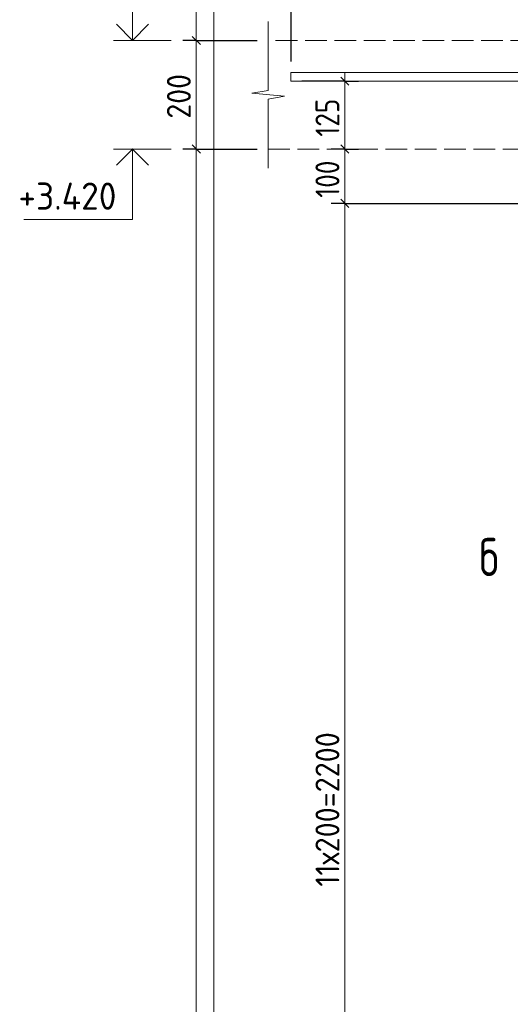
# Model space of a CAD drawing. Header units: millimetres. Extents: x 0 to 42000, y 0 to 29700.
# Tile 10 of 17: x 13450 to 17963, y 16076 to 25142. Entities that reach past the tile are written whole.
import ezdxf

# ---------------------------------------------------------------- set-up
doc = ezdxf.new("R2010")
doc.units = ezdxf.units.MM
doc.linetypes.add('______2', pattern=[270, 200, -70])
for name, color, linetype, lineweight in [('S1 Продольная арматура', 52, 'Continuous', 25), ('Standard', 7, 'Continuous', 25), ('ЖБ Перекрытие верхний уровень', 7, 'Continuous', 18), ('Примечания', 7, 'Continuous', 13), ('Размерная линия_ общее', 7, 'Continuous', 13), ('Узлы символ', 7, 'Continuous', 25)]:
    doc.layers.add(name, color=color, linetype=linetype, lineweight=lineweight)
doc.styles.add('ISOCPEUR', font='txt')

msp = doc.modelspace()

# ---------------------------------------------------------------- linework, layer by layer
at = {"layer": 'S1 Продольная арматура', "color": 7, "linetype": 'Continuous', "lineweight": 18, "transparency": 33554687}
msp.add_lwpolyline([(19444.5, 6051.3), (19444.5, 24376.3), (19439.3, 24413.9), (19426.8, 24452), (19407.2, 24486.8), (19383.5, 24515.2), (19355.1, 24538.9), (19320.2, 24558.5), (19282.2, 24571), (19244.6, 24576.3), (15944.5, 24576.3), (15944.5, 24656.3), (19250.1, 24656.3), (19300.3, 24649.3), (19352.6, 24632), (19400.7, 24605.1), (19440.3, 24572), (19473.4, 24532.4), (19500.3, 24484.3), (19517.6, 24432.1), (19524.5, 24381.8), (19524.5, 6051.3), (19444.5, 6051.3)], dxfattribs=at)
msp.add_lwpolyline([(19444.5, 6051.3), (19444.5, 24376.3), (19439.3, 24413.9), (19426.8, 24452), (19407.2, 24486.8), (19383.5, 24515.2), (19355.1, 24538.9), (19320.2, 24558.5), (19282.2, 24571), (19244.6, 24576.3), (15944.5, 24576.3), (15944.5, 24656.3), (19250.1, 24656.3), (19300.3, 24649.3), (19352.6, 24632), (19400.7, 24605.1), (19440.3, 24572), (19473.4, 24532.4), (19500.3, 24484.3), (19517.6, 24432.1), (19524.5, 24381.8), (19524.5, 6051.3), (19444.5, 6051.3)], dxfattribs=at)
msp.add_lwpolyline([(19444.5, 6051.3), (19444.5, 24376.3), (19439.3, 24413.9), (19426.8, 24452), (19407.2, 24486.8), (19383.5, 24515.2), (19355.1, 24538.9), (19320.2, 24558.5), (19282.2, 24571), (19244.6, 24576.3), (15944.5, 24576.3), (15944.5, 24656.3), (19250.1, 24656.3), (19300.3, 24649.3), (19352.6, 24632), (19400.7, 24605.1), (19440.3, 24572), (19473.4, 24532.4), (19500.3, 24484.3), (19517.6, 24432.1), (19524.5, 24381.8), (19524.5, 6051.3), (19444.5, 6051.3)], dxfattribs=at)
msp.add_lwpolyline([(19444.5, 6051.3), (19444.5, 24376.3), (19439.3, 24413.9), (19426.8, 24452), (19407.2, 24486.8), (19383.5, 24515.2), (19355.1, 24538.9), (19320.2, 24558.5), (19282.2, 24571), (19244.6, 24576.3), (15944.5, 24576.3), (15944.5, 24656.3), (19250.1, 24656.3), (19300.3, 24649.3), (19352.6, 24632), (19400.7, 24605.1), (19440.3, 24572), (19473.4, 24532.4), (19500.3, 24484.3), (19517.6, 24432.1), (19524.5, 24381.8), (19524.5, 6051.3), (19444.5, 6051.3)], dxfattribs=at)
msp.add_lwpolyline([(19444.5, 6051.3), (19444.5, 24376.3), (19439.3, 24413.9), (19426.8, 24452), (19407.2, 24486.8), (19383.5, 24515.2), (19355.1, 24538.9), (19320.2, 24558.5), (19282.2, 24571), (19244.6, 24576.3), (15944.5, 24576.3), (15944.5, 24656.3), (19250.1, 24656.3), (19300.3, 24649.3), (19352.6, 24632), (19400.7, 24605.1), (19440.3, 24572), (19473.4, 24532.4), (19500.3, 24484.3), (19517.6, 24432.1), (19524.5, 24381.8), (19524.5, 6051.3), (19444.5, 6051.3)], dxfattribs=at)
msp.add_lwpolyline([(19444.5, 6051.3), (19444.5, 24376.3), (19439.3, 24413.9), (19426.8, 24452), (19407.2, 24486.8), (19383.5, 24515.2), (19355.1, 24538.9), (19320.2, 24558.5), (19282.2, 24571), (19244.6, 24576.3), (15944.5, 24576.3), (15944.5, 24656.3), (19250.1, 24656.3), (19300.3, 24649.3), (19352.6, 24632), (19400.7, 24605.1), (19440.3, 24572), (19473.4, 24532.4), (19500.3, 24484.3), (19517.6, 24432.1), (19524.5, 24381.8), (19524.5, 6051.3), (19444.5, 6051.3)], dxfattribs=at)
at = {"layer": 'Standard', "color": 7, "linetype": 'Continuous', "lineweight": 13, "transparency": 33554687}
for p, q in [((14843.2, 24951.3), (14313.2, 24951.3)), ((14843.2, 23951.3), (14313.2, 23951.3))]:
    msp.add_line(p, q, dxfattribs=at)
at = {"layer": 'Standard', "color": 254, "linetype": 'Continuous', "lineweight": 18, "true_color": 0xc4c4ff, "transparency": 33554687}
msp.add_lwpolyline([(15234.5, 3051.3), (22984.5, 3051.3), (22984.5, 26756.3), (15234.5, 26756.3), (15234.5, 3051.3)], dxfattribs=at)
at = {"layer": 'Standard', "color": 7, "linetype": 'Continuous', "lineweight": 13, "transparency": 33554687}
for points in [[(14487.5, 24951.3), (14487.5, 25331.3), (13487.5, 25331.3)], [(14487.5, 23951.3), (14487.5, 23301.3), (13487.5, 23301.3)]]:
    msp.add_lwpolyline(points, dxfattribs=at)
at = {"layer": 'Standard', "color": 7, "linetype": 'Continuous', "lineweight": 35, "transparency": 33554687}
for points in [[(14636, 25099.8), (14487.5, 24951.3), (14339, 25099.8)], [(14636, 23802.8), (14487.5, 23951.3), (14339, 23802.8)]]:
    msp.add_lwpolyline(points, dxfattribs=at)
at = {"layer": 'ЖБ Перекрытие верхний уровень', "color": 7, "linetype": '______2', "lineweight": 18, "transparency": 33554687}
for p, q in [((22484.5, 24951.3), (15734.5, 24951.3)), ((15734.5, 23951.3), (18484.5, 23951.3))]:
    msp.add_line(p, q, dxfattribs=at)
at = {"layer": 'Примечания', "color": 7, "linetype": 'Continuous', "lineweight": 13, "transparency": 33554687}
for p, q in [((15734.5, 25126.3), (15734.5, 24491.8)), ((15734.5, 24491.8), (15584.5, 24464.8)), ((15584.5, 24464.8), (15884.5, 24437.8)), ((15884.5, 24437.8), (15734.5, 24410.8)), ((15734.5, 24410.8), (15734.5, 23776.3)), ((15734.5, 23776.3), (15734.5, 23776.3))]:
    msp.add_line(p, q, dxfattribs=at)
at = {"layer": 'Размерная линия_ общее', "color": 253, "linetype": 'Continuous', "lineweight": -3, "true_color": 0xa0a0a0, "transparency": 33554687}
for p, q in [((15944.5, 25671.3), (15944.5, 24756.3)), ((15074, 24951.3), (14949, 24951.3)), ((15074, 24951.3), (15199, 24951.3)), ((15074, 24951.3), (15634.5, 24951.3)), ((16440.8, 24576.3), (16044.5, 24576.3)), ((16440.8, 24576.3), (16315.8, 24576.3)), ((16440.8, 24576.3), (16565.8, 24576.3)), ((15074, 23951.3), (14949, 23951.3)), ((15074, 23951.3), (15199, 23951.3)), ((15074, 23951.3), (15634.5, 23951.3)), ((16440.8, 23951.3), (16315.8, 23951.3)), ((16440.8, 23951.3), (16565.8, 23951.3)), ((16440.8, 23951.3), (16515.4, 23951.3)), ((16440.8, 23451.3), (16315.8, 23451.3)), ((16440.8, 23451.3), (16565.8, 23451.3)), ((16440.8, 23451.3), (18544.5, 23451.3))]:
    msp.add_line(p, q, dxfattribs=at)
at = {"layer": 'Размерная линия_ общее', "color": 7, "linetype": 'Continuous', "lineweight": 25, "transparency": 33554687}
for p, q in [((15036.5, 24988.8), (15111.5, 24913.8)), ((16478.3, 24538.8), (16403.3, 24613.8)), ((15036.5, 23988.8), (15111.5, 23913.8)), ((16478.3, 23913.8), (16403.3, 23988.8)), ((16478.3, 23413.8), (16403.3, 23488.8))]:
    msp.add_line(p, q, dxfattribs=at)
at = {"layer": 'Размерная линия_ общее', "color": 7, "linetype": 'Continuous', "lineweight": 13, "transparency": 33554687}
for p, q in [((15074, 24951.3), (15074, 23951.3)), ((16440.8, 24576.3), (16440.8, 24651.3)), ((16440.8, 23951.3), (16440.8, 24576.3)), ((15074, 23951.3), (15074, 6051.3)), ((16440.8, 23451.3), (16440.8, 23951.3)), ((16440.8, 12451.3), (16440.8, 23451.3))]:
    msp.add_line(p, q, dxfattribs=at)
msp.add_lwpolyline([(15074, 26764.5), (15074, 25545.9), (15074, 25545.9), (15074, 24951.3)], dxfattribs=at)

# ---------------------------------------------------------------- texts
at = {"layer": 'Standard', "color": 7, "linetype": 'Continuous', "lineweight": 25, "transparency": 33554687, "insert": (13437.5, 23392.9), "char_height": 250, "width": 1093.074, "attachment_point": 7, "style": 'ISOCPEUR'}
msp.add_mtext('\\W0.95;+3.420', dxfattribs=at)
at = {"layer": 'Размерная линия_ общее', "color": 7, "linetype": 'Continuous', "lineweight": 25, "transparency": 33554687, "char_height": 220, "attachment_point": 7, "rotation": 90, "style": 'ISOCPEUR'}
for s, insert, width in [('\\W0.91;200', (15024, 24231.3), 561.981), ('\\W0.83;125', (16390.8, 24065.8), 508.564), ('\\W0.83;100', (16390.8, 23503.3), 508.571), ('\\W0.92;11х200=2200', (16390.8, 17159.3), 1706.484)]:
    msp.add_mtext(s, dxfattribs=dict(at, insert=insert, width=width))
at = {"layer": 'Узлы символ', "color": 7, "linetype": 'Continuous', "lineweight": 35, "transparency": 33554687, "insert": (17677.3, 20019.3), "char_height": 350, "width": 380.8, "attachment_point": 7, "style": 'ISOCPEUR'}
msp.add_mtext('\\W0.78;б', dxfattribs=at)

doc.saveas('drawing.dxf')
